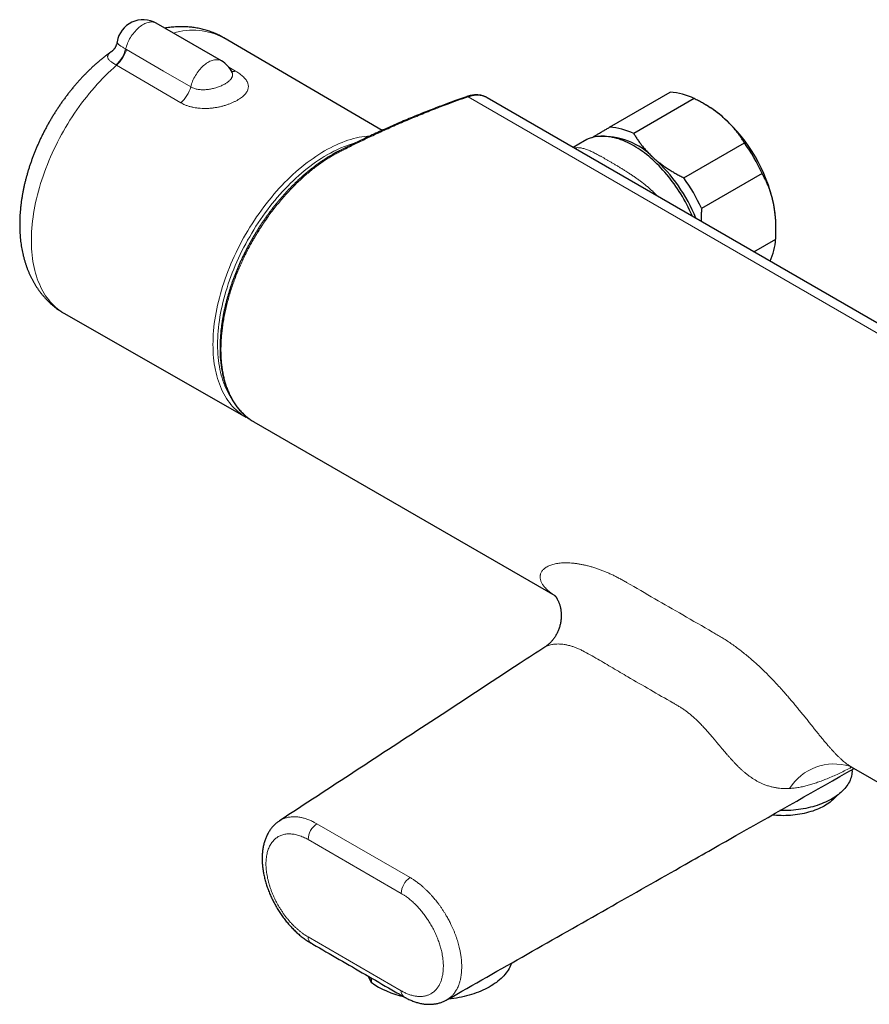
# Model space of a CAD drawing. Header units: millimetres. Extents: x 8 to 1132, y 12 to 2282.
# Tile 2 of 54: x 859 to 988, y 45 to 194. Entities that reach past the tile are written whole.
import ezdxf

# ---------------------------------------------------------------- set-up
doc = ezdxf.new("R2010")
doc.units = ezdxf.units.MM

msp = doc.modelspace()

# ---------------------------------------------------------------- linework, layer by layer
at = {"color": 7, "linetype": 'Continuous', "lineweight": 30}
for p, q in [((889.91, 188.19), (880.01, 193.9)), ((914.3, 177.63), (890.24, 191.69)), ((873.32, 189.68), (873.32, 189.68)), ((891.5, 186.47), (891.5, 186.47)), ((927.13, 182.75), (927.13, 182.75)), ((1067.01, 103.65), (930.26, 182.6)), ((948.87, 178.12), (958.06, 183.42)), ((961.72, 182.46), (952.53, 177.15)), ((963.53, 181.48), (963.16, 181.69)), ((945.04, 176.04), (943.33, 175.06)), ((960.14, 170.44), (969.33, 175.74)), ((972.02, 171.11), (962.83, 165.8)), ((974.13, 162.66), (974.13, 163.11)), ((970.75, 159.22), (974.09, 161.14)), ((866.08, 149.82), (893.62, 134.11)), ((894.81, 133.41), (940.55, 107.01)), ((985.58, 81.01), (1031.57, 54.46)), ((985.58, 81.01), (985.59, 81.01)), ((985.69, 80.44), (985.69, 80.6)), ((912.63, 49), (912.63, 48.33))]:
    msp.add_line(p, q, dxfattribs=at)
at = {"color": 8, "linetype": 'Continuous', "lineweight": 0}
for p, q in [((875.34, 190), (875.47, 189.93)), ((873.98, 187.53), (873.89, 187.58)), ((883.74, 181.82), (873.98, 187.53)), ((891.01, 187.23), (892.06, 186.63)), ((1064.12, 103.77), (927.36, 182.72)), ((940.8, 106.87), (940.79, 106.87)), ((904.4, 72.38), (918.55, 64.22)), ((917.21, 61.81), (903.07, 69.98)), ((903.07, 55.2), (917.21, 47.03))]:
    msp.add_line(p, q, dxfattribs=at)
at = {"color": 8, "linetype": 'Continuous', "lineweight": 0, "flags": 128}
for points in [[(875.34, 190), (875.41, 190.22), (875.48, 190.44), (875.56, 190.66), (875.65, 190.87), (875.74, 191.09), (875.85, 191.3), (875.96, 191.51), (876.08, 191.72), (876.21, 191.92), (876.34, 192.12), (876.48, 192.31), (876.63, 192.5), (876.78, 192.67), (876.93, 192.84), (877.09, 193), (877.25, 193.15), (877.42, 193.29), (877.58, 193.42), (877.75, 193.54), (877.92, 193.65), (878.09, 193.75), (878.26, 193.84), (878.43, 193.91), (878.59, 193.97), (878.76, 194.02), (878.92, 194.06), (879.08, 194.08), (879.23, 194.09), (879.38, 194.09), (879.53, 194.07), (879.67, 194.04), (879.8, 194), (879.93, 193.94), (880.01, 193.9)], [(875.47, 189.93), (881.12, 186.64), (885.23, 184.25)], [(885.23, 184.25), (885.29, 184.47), (885.36, 184.69), (885.44, 184.91), (885.53, 185.13), (885.63, 185.35), (885.73, 185.56), (885.85, 185.78), (885.97, 185.99), (886.1, 186.19), (886.23, 186.39), (886.37, 186.58), (886.52, 186.77), (886.67, 186.95), (886.82, 187.12), (886.98, 187.28), (887.15, 187.43), (887.31, 187.57), (887.48, 187.71), (887.65, 187.83), (887.82, 187.94), (887.99, 188.04), (888.16, 188.12), (888.33, 188.2), (888.5, 188.26), (888.66, 188.31), (888.83, 188.34), (888.99, 188.37), (889.14, 188.37), (889.29, 188.37), (889.44, 188.35), (889.58, 188.32), (889.71, 188.28), (889.84, 188.22), (889.91, 188.19)], [(873.98, 187.53), (873.54, 187.15), (873.11, 186.75), (872.69, 186.35), (872.26, 185.93), (871.85, 185.51), (871.43, 185.07), (871.02, 184.63), (870.62, 184.17), (870.22, 183.71), (869.82, 183.24), (869.43, 182.75), (869.05, 182.26), (868.67, 181.77), (868.3, 181.26), (867.94, 180.75), (867.58, 180.23), (867.24, 179.7), (866.89, 179.17), (866.56, 178.63), (866.23, 178.09), (865.92, 177.54), (865.61, 176.99), (865.31, 176.43), (865.01, 175.87), (864.73, 175.31), (864.46, 174.74), (864.19, 174.17), (863.94, 173.6), (863.69, 173.02), (863.46, 172.45), (863.23, 171.87), (863.02, 171.29), (862.81, 170.71), (862.62, 170.13), (862.44, 169.56), (862.26, 168.98), (862.1, 168.4), (861.95, 167.83), (861.81, 167.26), (861.68, 166.69), (861.57, 166.12), (861.46, 165.56), (861.37, 165), (861.28, 164.44), (861.21, 163.89), (861.15, 163.34), (861.11, 162.8), (861.07, 162.26), (861.05, 161.73), (861.03, 161.21), (861.03, 160.69), (861.04, 160.18), (861.07, 159.67), (861.1, 159.18), (861.15, 158.69), (861.2, 158.21), (861.27, 157.74), (861.35, 157.28), (861.45, 156.82), (861.55, 156.38), (861.66, 155.95), (861.79, 155.52), (861.93, 155.11), (862.08, 154.71), (862.24, 154.32), (862.41, 153.94), (862.59, 153.57), (862.78, 153.21), (862.99, 152.87), (863.2, 152.54), (863.42, 152.22), (863.66, 151.91), (863.9, 151.62), (864.15, 151.34), (864.42, 151.07), (864.69, 150.82), (864.97, 150.58), (865.26, 150.35), (865.56, 150.14), (865.87, 149.94), (866.08, 149.82)], [(893.4, 134.24), (893.27, 134.32), (892.97, 134.53), (892.68, 134.74), (892.4, 134.97), (892.12, 135.22), (891.85, 135.47), (891.6, 135.74), (891.35, 136.03), (891.11, 136.33), (890.89, 136.64), (890.67, 136.96), (890.46, 137.29), (890.27, 137.64), (890.08, 138), (889.9, 138.37), (889.74, 138.75), (889.59, 139.14), (889.44, 139.55), (889.31, 139.96), (889.19, 140.38), (889.08, 140.82), (888.98, 141.26), (888.9, 141.72), (888.82, 142.18), (888.76, 142.65), (888.71, 143.13), (888.67, 143.62), (888.64, 144.11), (888.62, 144.61), (888.61, 145.12), (888.62, 145.64), (888.64, 146.16), (888.67, 146.69), (888.71, 147.22), (888.76, 147.76), (888.82, 148.31), (888.9, 148.86), (888.98, 149.41), (889.08, 149.97), (889.19, 150.53), (889.31, 151.09), (889.44, 151.66), (889.59, 152.23), (889.74, 152.8), (889.9, 153.37), (890.08, 153.94), (890.27, 154.51), (890.46, 155.09), (890.67, 155.66), (890.89, 156.23), (891.11, 156.81), (891.35, 157.38), (891.6, 157.95), (891.85, 158.51), (892.12, 159.08), (892.4, 159.64), (892.68, 160.2), (892.97, 160.75), (893.27, 161.3), (893.58, 161.85), (893.9, 162.39), (894.23, 162.93), (894.56, 163.46), (894.9, 163.99), (895.25, 164.5), (895.61, 165.02), (895.97, 165.52), (896.34, 166.02), (896.72, 166.51), (897.1, 166.99), (897.49, 167.47), (897.88, 167.93), (898.28, 168.39), (898.68, 168.84), (899.09, 169.28), (899.5, 169.71), (899.92, 170.12), (900.34, 170.53), (900.76, 170.93), (901.19, 171.32), (901.62, 171.69), (902.06, 172.05), (902.49, 172.41), (902.93, 172.75), (903.37, 173.07), (903.81, 173.39), (904.25, 173.69), (904.7, 173.98), (905.14, 174.26), (905.58, 174.52), (906.03, 174.77), (906.47, 175.01), (906.92, 175.23), (907.36, 175.44), (907.8, 175.63), (908.24, 175.81), (908.68, 175.98), (909.11, 176.13), (909.55, 176.26), (909.98, 176.39), (910.41, 176.49), (910.83, 176.59), (911.25, 176.67), (911.67, 176.73), (912.08, 176.78), (912.49, 176.81), (912.52, 176.81)], [(905.94, 173.91), (905.5, 173.65), (905.07, 173.38), (904.63, 173.1), (904.2, 172.8), (903.77, 172.49), (903.34, 172.17), (902.91, 171.84), (902.48, 171.49), (902.06, 171.14), (901.64, 170.77), (901.22, 170.39), (900.8, 170), (900.39, 169.6), (899.98, 169.19), (899.58, 168.78), (899.18, 168.35), (898.78, 167.91), (898.39, 167.46), (898.01, 167), (897.63, 166.54), (897.25, 166.07), (896.89, 165.59), (896.52, 165.1), (896.17, 164.6), (895.82, 164.1), (895.48, 163.59), (895.14, 163.08), (894.82, 162.56), (894.5, 162.03), (894.19, 161.5), (893.88, 160.97), (893.59, 160.43), (893.3, 159.89), (893.02, 159.34), (892.75, 158.79), (892.49, 158.24), (892.24, 157.68), (892, 157.12), (891.77, 156.56), (891.54, 156), (891.33, 155.44), (891.13, 154.88), (890.94, 154.32), (890.76, 153.76), (890.58, 153.2), (890.42, 152.64), (890.27, 152.08), (890.13, 151.52), (890, 150.97), (889.88, 150.42), (889.78, 149.87), (889.68, 149.32), (889.6, 148.78), (889.52, 148.24), (889.46, 147.71), (889.41, 147.18), (889.37, 146.66), (889.34, 146.14), (889.32, 145.63), (889.32, 145.12), (889.32, 144.62), (889.34, 144.13), (889.37, 143.65), (889.41, 143.17), (889.46, 142.7), (889.52, 142.24), (889.6, 141.79), (889.68, 141.34), (889.78, 140.91), (889.88, 140.48), (890, 140.07), (890.13, 139.66), (890.27, 139.27), (890.42, 138.88), (890.58, 138.51), (890.76, 138.15), (890.94, 137.8), (891.13, 137.46), (891.27, 137.23)]]:
    msp.add_lwpolyline(points, dxfattribs=at)
at = {"color": 7, "linetype": 'Continuous', "lineweight": 30, "flags": 128}
for points in [[(961.42, 164.61), (961.38, 164.71), (961.19, 165.13), (961, 165.55), (960.8, 165.96), (960.59, 166.37), (960.37, 166.78), (960.15, 167.18), (959.92, 167.58), (959.68, 167.98), (959.44, 168.37), (959.18, 168.75), (958.93, 169.14), (958.66, 169.51), (958.39, 169.88), (958.12, 170.24), (957.84, 170.6), (957.55, 170.95), (957.26, 171.29), (956.97, 171.62), (956.67, 171.94), (956.37, 172.26), (956.06, 172.57), (955.75, 172.87), (955.44, 173.16), (955.12, 173.44), (954.8, 173.71), (954.48, 173.97), (954.16, 174.22), (953.84, 174.45), (953.51, 174.68), (953.19, 174.9), (952.86, 175.11), (952.53, 175.3), (952.21, 175.48), (951.88, 175.65), (951.56, 175.81), (951.23, 175.96), (950.91, 176.09), (950.59, 176.22), (950.27, 176.33), (949.95, 176.42), (949.63, 176.51), (949.32, 176.58), (949.01, 176.64), (948.7, 176.68), (948.4, 176.72), (948.1, 176.74), (947.81, 176.74), (947.52, 176.74), (947.23, 176.72), (946.95, 176.69), (946.68, 176.64), (946.41, 176.59), (946.14, 176.52), (945.89, 176.43), (945.63, 176.34), (945.39, 176.23), (945.15, 176.11), (945.04, 176.04)], [(893.86, 133.98), (893.58, 134.13), (893.4, 134.24)], [(985.36, 81.1), (985.57, 81.02), (985.58, 81.02)], [(985.69, 80.44), (985.69, 80.3), (985.67, 80.08), (985.64, 79.86), (985.6, 79.64), (985.54, 79.42), (985.47, 79.2), (985.38, 78.98), (985.28, 78.77), (985.17, 78.55), (985.04, 78.34), (984.9, 78.14), (984.75, 77.93), (984.58, 77.73), (984.4, 77.53), (984.21, 77.34), (984.01, 77.15), (983.79, 76.97), (983.57, 76.79), (983.33, 76.61), (983.08, 76.44), (982.82, 76.28), (982.55, 76.12), (982.27, 75.96), (981.98, 75.82), (981.68, 75.68), (981.37, 75.54), (981.06, 75.41), (980.73, 75.29), (980.4, 75.18), (980.06, 75.07), (979.72, 74.97), (979.37, 74.88), (979.01, 74.8), (978.65, 74.72), (978.28, 74.65), (977.91, 74.59), (977.54, 74.53), (977.16, 74.49), (976.78, 74.45), (976.4, 74.42), (976.01, 74.4), (975.63, 74.39), (975.24, 74.38), (974.86, 74.38), (974.74, 74.39)], [(983.37, 76.64), (983.31, 76.56), (983.15, 76.38), (982.97, 76.2), (982.79, 76.02), (982.59, 75.85), (982.38, 75.68), (982.16, 75.52), (981.92, 75.36), (981.68, 75.21), (981.43, 75.06), (981.17, 74.92), (980.89, 74.79), (980.61, 74.66), (980.32, 74.54), (980.02, 74.43), (979.72, 74.32), (979.41, 74.22), (979.09, 74.12), (978.76, 74.04), (978.43, 73.96), (978.09, 73.89), (977.75, 73.83), (977.41, 73.77), (977.06, 73.73), (976.71, 73.69), (976.35, 73.66), (976, 73.63), (975.64, 73.62), (975.28, 73.61), (974.92, 73.62), (974.57, 73.63), (974.21, 73.64), (973.86, 73.67), (973.54, 73.7)], [(933.98, 51.25), (933.93, 51.09), (933.83, 50.86), (933.72, 50.63), (933.6, 50.4), (933.46, 50.18), (933.31, 49.96), (933.15, 49.74), (932.97, 49.52), (932.79, 49.31), (932.58, 49.1), (932.37, 48.89), (932.15, 48.69), (931.91, 48.5), (931.66, 48.31), (931.4, 48.12), (931.13, 47.94), (930.85, 47.77), (930.55, 47.6), (930.25, 47.43), (929.94, 47.28), (929.62, 47.13), (929.29, 46.98), (928.95, 46.84), (928.61, 46.71), (928.26, 46.59), (927.89, 46.47), (927.53, 46.36), (927.15, 46.26), (926.77, 46.16), (926.39, 46.07), (926, 45.99), (925.61, 45.92), (925.21, 45.86), (924.81, 45.8), (924.4, 45.75), (924.28, 45.74)]]:
    msp.add_lwpolyline(points, dxfattribs=at)
at = {"color": 7, "linetype": 'Continuous', "lineweight": 30}
for centre, radius, start, end in [((878.01, 190.44), 4, 60.0027, 170.7505), ((887.91, 184.72), 4, 25.8564, 60.0027), ((957.44, 173.61), 9.83, 64.1618, 86.329), ((955.01, 166.93), 16.86, 48.2763, 59.6688), ((949.72, 161.26), 24.61, 12.3762, 47.8644), ((948.24, 168.31), 9.83, 64.1618, 86.329), ((947.83, 165.97), 10.76, 43.5674, 94.0301), ((946.96, 159.67), 27.55, 24.5427, 35.6979), ((939.01, 155.06), 24.74, 21.9253, 47.7982), ((937.76, 154.36), 27.55, 24.5427, 35.6979), ((957.24, 163.01), 16.89, 0.3267, 12.0442), ((963.97, 161.83), 10.14, 336.4282, 356.1366), ((920.48, 59.46), 13.62, 234.8335, 257.5726)]:
    msp.add_arc(centre, radius, start, end, dxfattribs=at)
at = {"color": 8, "linetype": 'Continuous', "lineweight": 0}
for centre, radius, start, end in [((885.56, 182.88), 9.97, 61.9741, 107.2694), ((870.61, 191.19), 4.88, 312.2927, 345.9614), ((870.69, 191.23), 4.95, 311.5638, 344.7272), ((891.63, 188), 1.44, 262.9503, 287.1864), ((880.45, 185.53), 4.95, 311.6111, 345.0745), ((927.21, 182.48), 0.28, 57.3173, 106.3864), ((915.04, 158.46), 17.93, 105.3034, 120.517), ((982.99, 73.38), 8.08, 72.9814, 147.2997), ((906.15, 69.84), 3.09, 124.4348, 177.3654), ((920.29, 61.67), 3.09, 124.4348, 177.3654), ((904.07, 55.1), 1, 174.2495, 233.9191), ((918.19, 46.93), 0.988, 173.8141, 235.5246)]:
    msp.add_arc(centre, radius, start, end, dxfattribs=at)
at = {"color": 7, "linetype": 'Continuous', "lineweight": 30}
for points, knots in [([(890.24, 191.69), (890.24, 191.69), (890.12, 191.76), (889.89, 191.89), (889.54, 192.07), (889.19, 192.24), (888.83, 192.4), (888.46, 192.54), (888.09, 192.68), (887.72, 192.8), (887.34, 192.91), (886.96, 193.01), (886.57, 193.1), (886.18, 193.17), (885.78, 193.24), (885.38, 193.29), (884.98, 193.33), (884.57, 193.36), (884.16, 193.37), (883.74, 193.37), (883.32, 193.37), (882.9, 193.34), (882.48, 193.31), (882.05, 193.26), (881.66, 193.21), (881.42, 193.17), (881.31, 193.15)], [0, 0, 0, 0, 0.002126, 0.044665, 0.087188, 0.129712, 0.17226, 0.214855, 0.257519, 0.300274, 0.343143, 0.386148, 0.42931, 0.47265, 0.516191, 0.559951, 0.60395, 0.648206, 0.692737, 0.737558, 0.782684, 0.828125, 0.873893, 0.919994, 0.966432, 1, 1, 1, 1]), ([(874.06, 191.08), (874.05, 191.03), (874.03, 190.92), (873.99, 190.76), (873.94, 190.6), (873.87, 190.45), (873.81, 190.32), (873.74, 190.19), (873.67, 190.08), (873.6, 189.99), (873.54, 189.91), (873.48, 189.84), (873.43, 189.78), (873.38, 189.74), (873.35, 189.71), (873.33, 189.69), (873.31, 189.68), (873.3, 189.67), (873.3, 189.67), (873.3, 189.67)], [0, 0, 0, 0, 0.068265, 0.145914, 0.222094, 0.296467, 0.368644, 0.438221, 0.504873, 0.568436, 0.628965, 0.686722, 0.742129, 0.795701, 0.848, 0.882825, 0.915659, 0.964389, 1, 1, 1, 1]), ([(873.32, 189.68), (873.19, 189.59), (872.91, 189.39), (872.5, 189.09), (872.09, 188.77), (871.68, 188.44), (871.28, 188.1), (870.88, 187.76), (870.48, 187.4), (870.09, 187.04), (869.7, 186.67), (869.32, 186.29), (868.95, 185.9), (868.57, 185.51), (868.21, 185.11), (867.85, 184.7), (867.49, 184.29), (867.15, 183.86), (866.8, 183.44), (866.47, 183), (866.14, 182.56), (865.81, 182.12), (865.49, 181.67), (865.18, 181.21), (864.88, 180.75), (864.58, 180.28), (864.28, 179.81), (864, 179.34), (863.72, 178.86), (863.45, 178.37), (863.19, 177.89), (862.93, 177.4), (862.68, 176.9), (862.44, 176.41), (862.21, 175.91), (861.98, 175.4), (861.76, 174.9), (861.55, 174.39), (861.35, 173.88), (861.16, 173.37), (860.98, 172.85), (860.8, 172.34), (860.63, 171.82), (860.48, 171.3), (860.33, 170.78), (860.19, 170.26), (860.05, 169.74), (859.93, 169.22), (859.82, 168.7), (859.72, 168.18), (859.63, 167.66), (859.54, 167.14), (859.47, 166.63), (859.41, 166.11), (859.36, 165.59), (859.31, 165.08), (859.28, 164.57), (859.26, 164.06), (859.25, 163.55), (859.26, 163.05), (859.27, 162.54), (859.29, 162.05), (859.33, 161.55), (859.37, 161.07), (859.43, 160.58), (859.5, 160.11), (859.58, 159.63), (859.67, 159.17), (859.77, 158.71), (859.89, 158.26), (860.01, 157.81), (860.15, 157.38), (860.29, 156.95), (860.45, 156.53), (860.62, 156.12), (860.79, 155.71), (860.98, 155.32), (861.18, 154.94), (861.39, 154.56), (861.6, 154.2), (861.83, 153.84), (862.06, 153.5), (862.3, 153.16), (862.56, 152.84), (862.82, 152.52), (863.08, 152.22), (863.36, 151.92), (863.65, 151.64), (863.94, 151.37), (864.24, 151.11), (864.54, 150.85), (864.85, 150.61), (865.17, 150.38), (865.5, 150.17), (865.8, 149.98), (866, 149.87), (866.08, 149.82)], [0, 0, 0, 0, 0.010577, 0.021629, 0.032673, 0.043707, 0.05473, 0.065741, 0.076739, 0.087724, 0.098695, 0.109653, 0.120597, 0.131527, 0.142445, 0.153351, 0.164245, 0.175128, 0.186, 0.196864, 0.207719, 0.218566, 0.229406, 0.240241, 0.251071, 0.261897, 0.272721, 0.283543, 0.294364, 0.305185, 0.316008, 0.326833, 0.337661, 0.348493, 0.359331, 0.370175, 0.381026, 0.391885, 0.402753, 0.413632, 0.424522, 0.435424, 0.446339, 0.457267, 0.46821, 0.479167, 0.49014, 0.501129, 0.512134, 0.523156, 0.534193, 0.545246, 0.556314, 0.567396, 0.578491, 0.589597, 0.600712, 0.611835, 0.622961, 0.634086, 0.645206, 0.656317, 0.667413, 0.678489, 0.689539, 0.700558, 0.711538, 0.722475, 0.733362, 0.744193, 0.754964, 0.76567, 0.776306, 0.786869, 0.797358, 0.807769, 0.818103, 0.828359, 0.838539, 0.848642, 0.858671, 0.86863, 0.878519, 0.888344, 0.898108, 0.907814, 0.917467, 0.927071, 0.936632, 0.946152, 0.955639, 0.965095, 0.974527, 0.983938, 0.993335, 1, 1, 1, 1]), ([(891.59, 186.32), (891.59, 186.32), (891.59, 186.32), (891.59, 186.33), (891.57, 186.35), (891.55, 186.38), (891.53, 186.42), (891.51, 186.45), (891.5, 186.47)], [0, 0, 0, 0, 0.039453, 0.229501, 0.419564, 0.610657, 0.803722, 1, 1, 1, 1]), ([(927.13, 182.75), (926.92, 182.68), (926.32, 182.47), (925.35, 182.12), (924.26, 181.72), (923.23, 181.34), (922.23, 180.96), (921.19, 180.55), (920.1, 180.12), (918.98, 179.66), (917.86, 179.19), (916.74, 178.71), (915.62, 178.22), (914.49, 177.72), (913.36, 177.2), (912.24, 176.68), (911.11, 176.14), (909.97, 175.59), (909.01, 175.11), (908.24, 174.73), (907.73, 174.48), (907.31, 174.26), (906.93, 174.06), (906.56, 173.84), (906.17, 173.62), (905.78, 173.37), (905.39, 173.12), (905, 172.86), (904.6, 172.58), (904.21, 172.3), (903.82, 172), (903.43, 171.7), (903.05, 171.39), (902.66, 171.07), (902.28, 170.74), (901.9, 170.4), (901.53, 170.06), (901.16, 169.7), (900.79, 169.34), (900.42, 168.97), (900.06, 168.6), (899.7, 168.21), (899.35, 167.81), (898.99, 167.41), (898.64, 167.01), (898.3, 166.59), (897.96, 166.17), (897.63, 165.75), (897.3, 165.31), (896.98, 164.87), (896.66, 164.43), (896.34, 163.98), (896.03, 163.52), (895.73, 163.06), (895.43, 162.59), (895.14, 162.13), (894.86, 161.66), (894.58, 161.18), (894.31, 160.7), (894.04, 160.21), (893.78, 159.73), (893.53, 159.24), (893.29, 158.75), (893.05, 158.25), (892.82, 157.76), (892.6, 157.26), (892.38, 156.76), (892.17, 156.25), (891.97, 155.75), (891.78, 155.24), (891.59, 154.73), (891.42, 154.23), (891.25, 153.72), (891.09, 153.22), (890.94, 152.71), (890.79, 152.21), (890.66, 151.71), (890.53, 151.22), (890.42, 150.72), (890.31, 150.23), (890.21, 149.73), (890.12, 149.24), (890.03, 148.74), (889.96, 148.25), (889.89, 147.77), (889.83, 147.28), (889.79, 146.8), (889.75, 146.32), (889.72, 145.85), (889.7, 145.38), (889.69, 144.92), (889.69, 144.46), (889.69, 144.02), (889.71, 143.57), (889.73, 143.14), (889.77, 142.7), (889.81, 142.28), (889.87, 141.85), (889.93, 141.44), (890, 141.03), (890.08, 140.62), (890.17, 140.23), (890.27, 139.84), (890.38, 139.45), (890.49, 139.08), (890.62, 138.72), (890.75, 138.36), (890.9, 138.01), (891.05, 137.67), (891.21, 137.34), (891.38, 137.02), (891.55, 136.71), (891.74, 136.41), (891.93, 136.12), (892.13, 135.83), (892.34, 135.56), (892.56, 135.3), (892.78, 135.05), (893.01, 134.8), (893.25, 134.57), (893.49, 134.35), (893.75, 134.14), (894.01, 133.94), (894.28, 133.75), (894.47, 133.62), (894.57, 133.56), (894.58, 133.55)], [0, 0, 0, 0, 0.010741, 0.030609, 0.048964, 0.066166, 0.08245, 0.099701, 0.118442, 0.137216, 0.155993, 0.174775, 0.193563, 0.212359, 0.231166, 0.249984, 0.268817, 0.287665, 0.306504, 0.317184, 0.325803, 0.332118, 0.338069, 0.344324, 0.350733, 0.357192, 0.363691, 0.370215, 0.376752, 0.383287, 0.389803, 0.396349, 0.402878, 0.409388, 0.415883, 0.422368, 0.428849, 0.43533, 0.441819, 0.448261, 0.454741, 0.461249, 0.467771, 0.474293, 0.480798, 0.487272, 0.493707, 0.500232, 0.506743, 0.513246, 0.519746, 0.526249, 0.532757, 0.539276, 0.545773, 0.552213, 0.558685, 0.565178, 0.571681, 0.578181, 0.584664, 0.591119, 0.597566, 0.604057, 0.610546, 0.617036, 0.623533, 0.63004, 0.636564, 0.643107, 0.649621, 0.656115, 0.662615, 0.669116, 0.675608, 0.682087, 0.688546, 0.694985, 0.701423, 0.707883, 0.714369, 0.720878, 0.727405, 0.733946, 0.740497, 0.747053, 0.75361, 0.760163, 0.766706, 0.773235, 0.779747, 0.786237, 0.792701, 0.799124, 0.805589, 0.812071, 0.818568, 0.825078, 0.831598, 0.838126, 0.84466, 0.85117, 0.857704, 0.864219, 0.870719, 0.877209, 0.883693, 0.890176, 0.896664, 0.903168, 0.909583, 0.916022, 0.922474, 0.92893, 0.935379, 0.94181, 0.948212, 0.954577, 0.961002, 0.967409, 0.973802, 0.980188, 0.986574, 0.992963, 0.999362, 1, 1, 1, 1]), ([(930.22, 182.61), (930.22, 182.62), (930.16, 182.65), (930.04, 182.71), (929.86, 182.79), (929.67, 182.86), (929.48, 182.92), (929.28, 182.96), (929.08, 182.99), (928.87, 183.01), (928.67, 183.02), (928.45, 183.02), (928.24, 183), (928.02, 182.97), (927.81, 182.94), (927.61, 182.89), (927.41, 182.84), (927.25, 182.79), (927.16, 182.76), (927.13, 182.75)], [0, 0, 0, 0, 0.004808, 0.070677, 0.13656, 0.202466, 0.2684, 0.334365, 0.400357, 0.466363, 0.532356, 0.598081, 0.665922, 0.733707, 0.801902, 0.855934, 0.909449, 0.980815, 1, 1, 1, 1]), ([(930.26, 182.6), (930.15, 182.66), (929.98, 182.74), (929.74, 182.83), (929.55, 182.89), (929.35, 182.93), (929.08, 182.97), (928.73, 182.98), (928.37, 182.96), (928.07, 182.91), (927.84, 182.86), (927.6, 182.8), (927.44, 182.75), (927.36, 182.72)], [0, 0, 0, 0, 0.134599, 0.207132, 0.279665, 0.352733, 0.4258, 0.566799, 0.708774, 0.781312, 0.85385, 0.926925, 1, 1, 1, 1]), ([(966.23, 179.51), (966.07, 179.65), (965.75, 179.93), (965.24, 180.33), (964.71, 180.71), (964.15, 181.09), (963.57, 181.45), (962.97, 181.8), (962.35, 182.14), (961.93, 182.35), (961.72, 182.46)], [0, 0, 0, 0, 0.122618, 0.245238, 0.368878, 0.492521, 0.618996, 0.745475, 0.872735, 1, 1, 1, 1]), ([(969.33, 175.74), (969.24, 175.9), (969.05, 176.22), (968.74, 176.69), (968.4, 177.16), (968.05, 177.62), (967.66, 178.08), (967.25, 178.53), (966.82, 178.97), (966.47, 179.3), (966.27, 179.47), (966.23, 179.51)], [0, 0, 0, 0, 0.119246, 0.2384889, 0.3583379, 0.4781835, 0.6002988, 0.7224112, 0.8454934, 0.9685743, 1, 1, 1, 1]), ([(946.1, 176.5), (946.14, 176.52), (946.3, 176.62), (946.61, 176.79), (947.02, 177.04), (947.46, 177.29), (947.91, 177.56), (948.39, 177.83), (948.71, 178.02), (948.87, 178.12)], [0, 0, 0, 0, 0.045651, 0.202197, 0.358747, 0.518601, 0.678459, 0.839227, 1, 1, 1, 1]), ([(952.53, 177.15), (952.63, 176.99), (952.82, 176.66), (953.14, 176.18), (953.49, 175.7), (953.86, 175.22), (954.26, 174.75), (954.69, 174.28), (955.14, 173.83), (955.46, 173.53), (955.63, 173.39)], [0, 0, 0, 0, 0.122973, 0.245942, 0.369581, 0.493217, 0.619375, 0.745529, 0.872765, 1, 1, 1, 1]), ([(955.63, 173.39), (955.67, 173.35), (955.86, 173.18), (956.22, 172.88), (956.72, 172.49), (957.24, 172.12), (957.79, 171.76), (958.35, 171.41), (958.93, 171.07), (959.53, 170.75), (959.94, 170.54), (960.14, 170.44)], [0, 0, 0, 0, 0.031426, 0.150353, 0.269282, 0.389133, 0.508986, 0.631385, 0.753788, 0.876892, 1, 1, 1, 1]), ([(973.76, 166.54), (973.75, 166.59), (973.69, 166.85), (973.59, 167.3), (973.42, 167.89), (973.24, 168.45), (973.03, 169.01), (972.81, 169.56), (972.56, 170.09), (972.3, 170.61), (972.11, 170.94), (972.02, 171.11)], [0, 0, 0, 0, 0.034085, 0.152699, 0.271315, 0.390844, 0.510376, 0.632431, 0.75449, 0.877243, 1, 1, 1, 1]), ([(974.09, 161.14), (974.1, 161.37), (974.12, 161.83), (974.13, 162.51), (974.13, 163.19), (974.1, 163.87), (974.06, 164.55), (973.98, 165.22), (973.89, 165.88), (973.8, 166.32), (973.76, 166.54)], [0, 0, 0, 0, 0.122973, 0.245942, 0.369581, 0.493217, 0.619375, 0.745529, 0.872765, 1, 1, 1, 1]), ([(962.83, 165.8), (962.82, 165.58), (962.79, 165.12), (962.78, 164.46), (962.79, 164.03), (962.79, 163.82)], [0, 0, 0, 0, 0.342762, 0.685513, 1, 1, 1, 1]), ([(893.87, 133.98), (893.93, 133.94), (894.03, 133.89), (894.13, 133.85), (894.16, 133.83)], [0, 0, 0, 0, 0.6770106, 1, 1, 1, 1]), ([(894.59, 133.55), (894.64, 133.51), (894.72, 133.46), (894.8, 133.42), (894.81, 133.41)], [0, 0, 0, 0, 0.750533, 1, 1, 1, 1]), ([(940.48, 107.07), (940.48, 107.07), (940.48, 107.07), (940.49, 107.07), (940.5, 107.06), (940.52, 107.04), (940.55, 107.01), (940.58, 106.97), (940.62, 106.92), (940.67, 106.86), (940.72, 106.79), (940.78, 106.71), (940.83, 106.62), (940.89, 106.52), (940.95, 106.4), (941.02, 106.27), (941.09, 106.13), (941.15, 105.97), (941.22, 105.8), (941.28, 105.61), (941.34, 105.41), (941.39, 105.2), (941.43, 104.99), (941.46, 104.81), (941.48, 104.65), (941.5, 104.46), (941.51, 104.23), (941.52, 103.96), (941.51, 103.69), (941.49, 103.42), (941.46, 103.15), (941.41, 102.88), (941.35, 102.61), (941.28, 102.34), (941.2, 102.07), (941.1, 101.81), (941, 101.56), (940.89, 101.33), (940.77, 101.1), (940.64, 100.87), (940.5, 100.66), (940.36, 100.46), (940.21, 100.26), (940.05, 100.08), (939.9, 99.91), (939.73, 99.75), (939.57, 99.6), (939.42, 99.48), (939.28, 99.37), (939.16, 99.28), (939.08, 99.23), (939.04, 99.2)], [0, 0, 0, 0, 0.004523, 0.026022, 0.046518, 0.066163, 0.085074, 0.105314, 0.124843, 0.143742, 0.162119, 0.180068, 0.197584, 0.215917, 0.235621, 0.255518, 0.275647, 0.296047, 0.316748, 0.337779, 0.359158, 0.380893, 0.402986, 0.419428, 0.433262, 0.44728, 0.470757, 0.494237, 0.517661, 0.541029, 0.564339, 0.587591, 0.610786, 0.633926, 0.657011, 0.680043, 0.702941, 0.724563, 0.74695, 0.769322, 0.791686, 0.814043, 0.836395, 0.858745, 0.881095, 0.903446, 0.925798, 0.948153, 0.966066, 0.984124, 1, 1, 1, 1]), ([(939.04, 99.2), (937.78, 98.38), (932.01, 94.61), (918.57, 85.81), (906.39, 77.85), (898.72, 72.83)], [0, 0, 0, 0, 0.093545, 0.429295, 1, 1, 1, 1]), ([(924.12, 45.65), (932.26, 50.27), (944.33, 57.13), (959.15, 65.53), (971.63, 72.62), (980.18, 77.48), (985.99, 80.77)], [0, 0, 0, 0, 0.394805, 0.585044, 0.718373, 1, 1, 1, 1]), ([(898.72, 72.83), (898.68, 72.8), (898.58, 72.73), (898.4, 72.61), (898.21, 72.45), (898.02, 72.28), (897.84, 72.1), (897.66, 71.91), (897.5, 71.71), (897.34, 71.5), (897.19, 71.28), (897.05, 71.05), (896.91, 70.82), (896.79, 70.57), (896.68, 70.32), (896.58, 70.06), (896.48, 69.79), (896.39, 69.51), (896.32, 69.22), (896.25, 68.92), (896.2, 68.62), (896.15, 68.31), (896.12, 67.99), (896.1, 67.67), (896.08, 67.35), (896.08, 67.03), (896.09, 66.69), (896.11, 66.36), (896.13, 66.02), (896.17, 65.67), (896.22, 65.33), (896.28, 64.98), (896.34, 64.64), (896.42, 64.29), (896.5, 63.95), (896.6, 63.6), (896.7, 63.25), (896.81, 62.91), (896.93, 62.56), (897.06, 62.21), (897.2, 61.87), (897.34, 61.53), (897.5, 61.19), (897.66, 60.85), (897.82, 60.52), (898, 60.19), (898.18, 59.86), (898.37, 59.54), (898.57, 59.22), (898.77, 58.91), (898.98, 58.6), (899.19, 58.3), (899.41, 58), (899.64, 57.71), (899.87, 57.42), (900.11, 57.14), (900.35, 56.86), (900.6, 56.6), (900.85, 56.33), (901.11, 56.08), (901.37, 55.84), (901.63, 55.61), (901.9, 55.38), (902.17, 55.17), (902.45, 54.96), (902.73, 54.76), (902.97, 54.6), (903.14, 54.48), (903.27, 54.41), (903.37, 54.35), (903.44, 54.31), (903.47, 54.29), (903.47, 54.28)], [0, 0, 0, 0, 0.007091, 0.020581, 0.034108, 0.047747, 0.061403, 0.075108, 0.088987, 0.103008, 0.117137, 0.131334, 0.145559, 0.159759, 0.174191, 0.188831, 0.203666, 0.218675, 0.233833, 0.249114, 0.264486, 0.279921, 0.295387, 0.310853, 0.326289, 0.341682, 0.357016, 0.372734, 0.388467, 0.404145, 0.419715, 0.435118, 0.450525, 0.465976, 0.481395, 0.496804, 0.512225, 0.527669, 0.543079, 0.558419, 0.573751, 0.589084, 0.604426, 0.6198, 0.63509, 0.650364, 0.665703, 0.681068, 0.696412, 0.71169, 0.726863, 0.742076, 0.757357, 0.772697, 0.78809, 0.803528, 0.819001, 0.834502, 0.850021, 0.86555, 0.881076, 0.896583, 0.911687, 0.927255, 0.942904, 0.958616, 0.974369, 0.982519, 0.988036, 0.994083, 0.999751, 1, 1, 1, 1]), ([(903.48, 54.29), (903.49, 54.28), (903.54, 54.25), (903.61, 54.21), (903.69, 54.16), (906.43, 52.58), (910.45, 50.26), (914.79, 47.75), (916.59, 46.72), (917.1, 46.42), (917.33, 46.29), (917.46, 46.21), (917.56, 46.16), (917.61, 46.13), (917.63, 46.12)], [0, 0, 0, 0, 0.003288, 0.009242, 0.015094, 0.020802, 0.587402, 0.870703, 0.941528, 0.968087, 0.979707, 0.988992, 0.995851, 1, 1, 1, 1]), ([(912.15, 49.28), (912.21, 49.14), (912.38, 48.81), (912.54, 48.51), (912.63, 48.33)], [0, 0, 0, 0, 0.398637, 1, 1, 1, 1]), ([(917.63, 46.11), (917.64, 46.11), (917.69, 46.08), (917.79, 46.03), (917.93, 45.95), (918.13, 45.84), (918.38, 45.72), (918.67, 45.59), (918.97, 45.47), (919.26, 45.36), (919.55, 45.27), (919.85, 45.19), (920.14, 45.12), (920.43, 45.07), (920.72, 45.02), (921, 44.99), (921.29, 44.98), (921.56, 44.98), (921.83, 44.99), (922.1, 45.01), (922.37, 45.04), (922.63, 45.09), (922.88, 45.15), (923.13, 45.22), (923.38, 45.3), (923.61, 45.4), (923.85, 45.51), (924.01, 45.59), (924.1, 45.64), (924.12, 45.65)], [0, 0, 0, 0, 0.004133, 0.023127, 0.046602, 0.071572, 0.116315, 0.160852, 0.205168, 0.249293, 0.293259, 0.337317, 0.381097, 0.424197, 0.467272, 0.510099, 0.552482, 0.594186, 0.633856, 0.674875, 0.715498, 0.755752, 0.795682, 0.835337, 0.874771, 0.913974, 0.95282, 0.991418, 1, 1, 1, 1])]:
    msp.add_open_spline(points, degree=3, knots=knots, dxfattribs=at)
at = {"color": 8, "linetype": 'Continuous', "lineweight": 0}
for points, knots in [([(874.06, 191.08), (874.06, 191.06), (874.05, 191.02), (874.07, 190.95), (874.12, 190.87), (874.19, 190.78), (874.28, 190.69), (874.41, 190.59), (874.55, 190.48), (874.72, 190.37), (874.9, 190.25), (875.11, 190.13), (875.27, 190.04), (875.34, 190)], [0, 0, 0, 0, 0.058896, 0.154718, 0.251227, 0.343188, 0.436413, 0.530284, 0.625489, 0.717442, 0.810717, 0.904665, 1, 1, 1, 1]), ([(873.89, 187.58), (873.81, 187.63), (873.63, 187.72), (873.39, 187.87), (873.18, 188.02), (873.01, 188.16), (872.86, 188.31), (872.74, 188.45), (872.66, 188.58), (872.62, 188.72), (872.61, 188.85), (872.64, 188.99), (872.71, 189.13), (872.8, 189.25), (872.91, 189.36), (873.03, 189.47), (873.17, 189.57), (873.28, 189.65), (873.32, 189.68)], [0, 0, 0, 0, 0.060869, 0.122623, 0.184978, 0.248249, 0.311526, 0.375528, 0.440098, 0.505957, 0.575185, 0.64498, 0.716419, 0.788368, 0.837356, 0.886481, 0.956141, 1, 1, 1, 1]), ([(892.06, 186.63), (892.17, 186.56), (892.4, 186.42), (892.71, 186.2), (893, 185.98), (893.25, 185.75), (893.47, 185.52), (893.65, 185.3), (893.79, 185.06), (893.9, 184.83), (893.97, 184.6), (894, 184.37), (893.99, 184.13), (893.94, 183.9), (893.86, 183.66), (893.73, 183.43), (893.56, 183.2), (893.34, 182.96), (893.09, 182.74), (892.8, 182.52), (892.47, 182.3), (892.1, 182.09), (891.7, 181.9), (891.27, 181.72), (890.82, 181.55), (890.34, 181.39), (889.84, 181.26), (889.33, 181.15), (888.8, 181.06), (888.27, 181), (887.74, 180.96), (887.21, 180.95), (886.69, 180.98), (886.17, 181.03), (885.69, 181.11), (885.22, 181.21), (884.77, 181.35), (884.37, 181.5), (884.03, 181.66), (883.83, 181.77), (883.74, 181.82)], [0, 0, 0, 0, 0.025936, 0.051872, 0.07843, 0.104988, 0.130329, 0.155668, 0.181616, 0.207563, 0.232601, 0.257638, 0.283324, 0.309009, 0.334465, 0.35992, 0.386154, 0.412386, 0.43828, 0.464173, 0.490968, 0.517763, 0.544205, 0.570646, 0.598038, 0.62543, 0.652596, 0.679764, 0.70785, 0.735938, 0.763553, 0.791168, 0.819625, 0.848082, 0.875217, 0.902352, 0.930216, 0.958081, 0.979001, 1, 1, 1, 1]), ([(885.23, 184.25), (885.29, 184.22), (885.4, 184.16), (885.59, 184.07), (885.82, 183.99), (886.08, 183.91), (886.36, 183.86), (886.65, 183.82), (886.96, 183.8), (887.27, 183.8), (887.59, 183.82), (887.91, 183.85), (888.23, 183.9), (888.55, 183.97), (888.87, 184.05), (889.18, 184.14), (889.47, 184.24), (889.76, 184.36), (890.03, 184.48), (890.28, 184.6), (890.52, 184.74), (890.73, 184.87), (890.93, 185.01), (891.1, 185.16), (891.24, 185.3), (891.36, 185.44), (891.46, 185.59), (891.53, 185.73), (891.58, 185.87), (891.6, 186.01), (891.6, 186.15), (891.58, 186.29), (891.54, 186.39), (891.51, 186.45), (891.5, 186.47)], [0, 0, 0, 0, 0.023663, 0.047438, 0.078254, 0.109314, 0.141139, 0.173222, 0.205645, 0.238328, 0.271809, 0.30556, 0.338829, 0.372348, 0.40664, 0.441195, 0.474578, 0.508197, 0.542553, 0.577162, 0.610013, 0.643084, 0.676849, 0.710855, 0.742467, 0.774279, 0.806726, 0.839395, 0.869383, 0.899554, 0.930306, 0.961264, 0.990528, 1, 1, 1, 1]), ([(927.36, 182.72), (926.83, 182.54), (925.77, 182.16), (923.94, 181.49), (921.87, 180.7), (919.56, 179.77), (917.24, 178.8), (914.91, 177.77), (912.78, 176.79), (910.83, 175.86), (909.26, 175.09), (908.08, 174.51), (907.29, 174.09), (906.7, 173.76), (906.1, 173.4), (905.47, 172.99), (904.81, 172.53), (904.1, 172.01), (903.4, 171.46), (902.7, 170.87), (902.01, 170.25), (901.32, 169.6), (900.64, 168.92), (899.97, 168.21), (899.32, 167.49), (898.7, 166.75), (898.08, 165.99), (897.47, 165.2), (896.88, 164.39), (896.31, 163.56), (895.74, 162.7), (895.21, 161.83), (894.7, 160.97), (894.21, 160.09), (893.75, 159.21), (893.3, 158.3), (892.88, 157.39), (892.48, 156.47), (892.11, 155.54), (891.76, 154.61), (891.44, 153.69), (891.16, 152.78), (890.9, 151.87), (890.66, 150.95), (890.45, 150.04), (890.28, 149.13), (890.13, 148.23), (890.01, 147.34), (889.92, 146.47), (889.86, 145.63), (889.83, 144.79), (889.83, 143.97), (889.86, 143.16), (889.93, 142.36), (890.02, 141.59), (890.14, 140.84), (890.29, 140.12), (890.47, 139.43), (890.68, 138.77), (890.92, 138.13), (891.18, 137.51), (891.48, 136.93), (891.8, 136.37), (892.15, 135.84), (892.53, 135.36), (892.92, 134.91), (893.34, 134.49), (893.79, 134.11), (894.2, 133.79), (894.48, 133.62), (894.59, 133.55)], [0, 0, 0, 0, 0.026872, 0.053747, 0.092459, 0.131172, 0.169894, 0.208617, 0.24733, 0.276501, 0.305677, 0.325312, 0.335139, 0.344966, 0.354837, 0.36472, 0.376379, 0.388058, 0.399893, 0.411727, 0.423647, 0.435567, 0.447651, 0.459758, 0.471397, 0.483056, 0.49487, 0.506685, 0.518582, 0.53048, 0.54254, 0.554622, 0.566237, 0.577872, 0.589664, 0.601455, 0.613331, 0.625206, 0.637243, 0.649302, 0.660912, 0.672543, 0.68433, 0.696118, 0.70799, 0.719862, 0.731896, 0.743951, 0.755575, 0.767218, 0.779018, 0.790817, 0.802702, 0.814586, 0.826635, 0.838705, 0.850326, 0.861967, 0.873763, 0.885559, 0.897439, 0.909318, 0.921361, 0.933426, 0.945046, 0.956686, 0.96848, 0.980275, 0.992152, 1, 1, 1, 1]), ([(943.49, 174.96), (943.5, 174.97), (943.59, 174.99), (943.77, 175), (944.02, 175.02), (944.27, 175), (944.53, 174.97), (944.8, 174.91), (945.08, 174.83), (945.36, 174.74), (945.63, 174.63), (945.91, 174.51), (946.21, 174.38), (946.51, 174.23), (946.83, 174.07), (947.16, 173.89), (947.51, 173.7), (947.87, 173.5), (948.24, 173.29), (948.62, 173.08), (949.01, 172.85), (949.42, 172.61), (949.83, 172.36), (950.26, 172.1), (950.7, 171.84), (951.21, 171.52), (951.72, 171.19), (952.24, 170.85), (952.69, 170.54), (953.15, 170.22), (953.6, 169.89), (954.05, 169.55), (954.49, 169.19), (954.93, 168.82), (955.37, 168.43), (955.78, 168.04), (956.03, 167.77), (956.14, 167.66)], [0, 0, 0, 0, 0.003416, 0.03327, 0.063387, 0.093504, 0.123798, 0.154092, 0.184627, 0.215206, 0.243173, 0.271178, 0.299413, 0.327648, 0.356072, 0.384496, 0.413208, 0.441982, 0.469804, 0.497688, 0.525917, 0.554147, 0.58263, 0.611115, 0.639937, 0.668817, 0.709615, 0.738494, 0.767415, 0.796558, 0.825702, 0.854999, 0.884296, 0.913808, 0.943361, 0.975283, 1, 1, 1, 1]), ([(940.53, 107.03), (940.44, 107.09), (940.21, 107.23), (939.88, 107.47), (939.54, 107.74), (939.24, 108.03), (939, 108.29), (938.82, 108.52), (938.68, 108.72), (938.56, 108.93), (938.46, 109.13), (938.39, 109.33), (938.34, 109.53), (938.31, 109.73), (938.31, 109.91), (938.32, 110.06), (938.35, 110.22), (938.41, 110.41), (938.51, 110.62), (938.65, 110.81), (938.82, 111), (939.02, 111.17), (939.25, 111.33), (939.5, 111.47), (939.79, 111.6), (940.1, 111.71), (940.43, 111.8), (940.79, 111.88), (941.17, 111.94), (941.56, 111.97), (941.97, 111.99), (942.4, 111.99), (942.86, 111.98), (943.35, 111.94), (943.86, 111.88), (944.39, 111.79), (944.93, 111.68), (945.48, 111.56), (946.04, 111.41), (946.61, 111.23), (947.16, 111.05), (947.7, 110.85), (948.23, 110.64), (948.76, 110.41), (949.3, 110.16), (949.83, 109.9), (950.37, 109.62), (950.91, 109.32), (952.7, 108.29), (955.72, 106.54), (960.07, 104.04), (963.23, 102.21), (965.19, 101.08), (965.89, 100.67), (966.58, 100.23), (967.28, 99.77), (967.98, 99.27), (968.67, 98.75), (969.37, 98.2), (970.05, 97.65), (970.7, 97.08), (971.35, 96.5), (971.99, 95.9), (972.63, 95.28), (973.26, 94.63), (973.91, 93.97), (974.54, 93.28), (975.13, 92.63), (975.67, 92.02), (976.16, 91.45), (976.65, 90.87), (977.15, 90.28), (977.63, 89.69), (978.12, 89.09), (978.61, 88.49), (979.06, 87.92), (979.48, 87.4), (979.86, 86.92), (980.25, 86.44), (980.63, 85.97), (981, 85.5), (981.38, 85.05), (981.75, 84.61), (982.1, 84.19), (982.44, 83.82), (982.75, 83.47), (983.06, 83.13), (983.37, 82.81), (983.67, 82.52), (983.97, 82.23), (984.26, 81.97), (984.54, 81.74), (984.79, 81.54), (985.03, 81.36), (985.27, 81.2), (985.45, 81.09), (985.55, 81.03), (985.58, 81.01)], [0, 0, 0, 0, 0.006208, 0.015134, 0.02406, 0.033144, 0.042255, 0.048545, 0.054846, 0.061232, 0.067617, 0.074049, 0.080482, 0.087006, 0.093544, 0.098015, 0.10249, 0.110449, 0.118429, 0.126564, 0.134698, 0.14291, 0.151123, 0.159479, 0.167852, 0.176255, 0.184672, 0.193185, 0.201699, 0.21026, 0.218822, 0.227471, 0.236129, 0.245687, 0.255256, 0.264903, 0.274551, 0.284237, 0.293923, 0.303682, 0.31345, 0.322313, 0.331176, 0.340063, 0.34895, 0.357909, 0.366868, 0.375848, 0.384829, 0.455702, 0.526575, 0.601458, 0.612997, 0.624536, 0.636092, 0.64766, 0.659331, 0.671015, 0.68274, 0.694481, 0.705437, 0.716406, 0.727417, 0.738442, 0.749642, 0.760861, 0.772138, 0.783437, 0.792281, 0.801139, 0.810113, 0.819087, 0.82813, 0.837173, 0.846357, 0.855566, 0.86301, 0.870469, 0.878057, 0.885644, 0.893307, 0.90097, 0.908781, 0.916614, 0.923533, 0.930467, 0.937515, 0.944563, 0.95167, 0.958777, 0.965994, 0.973225, 0.979384, 0.985544, 0.99173, 0.997917, 1, 1, 1, 1]), ([(976.2, 77.74), (976.03, 77.74), (975.69, 77.72), (975.19, 77.74), (974.68, 77.77), (974.17, 77.84), (973.65, 77.94), (973.13, 78.07), (972.6, 78.24), (972.12, 78.43), (971.7, 78.62), (971.32, 78.82), (970.95, 79.03), (970.59, 79.26), (970.24, 79.5), (969.91, 79.74), (969.58, 80.01), (969.24, 80.29), (968.9, 80.59), (968.55, 80.91), (968.21, 81.26), (967.88, 81.59), (967.58, 81.91), (967.3, 82.22), (967.02, 82.53), (966.69, 82.91), (966.31, 83.35), (965.93, 83.8), (965.54, 84.28), (965.19, 84.69), (964.85, 85.1), (964.51, 85.5), (964.1, 85.97), (963.63, 86.52), (963.14, 87.05), (962.72, 87.5), (962.35, 87.86), (962.01, 88.2), (961.62, 88.55), (961.19, 88.92), (960.75, 89.28), (960.31, 89.61), (959.86, 89.92), (959.4, 90.21), (958.94, 90.47), (956.35, 91.97), (953.53, 93.58), (950.48, 95.36), (949.34, 96.03), (948.2, 96.71), (947.06, 97.38), (945.91, 98.02), (944.99, 98.53), (944.28, 98.89), (943.78, 99.1), (943.29, 99.28), (942.86, 99.41), (942.42, 99.52), (941.98, 99.6), (941.5, 99.66), (941.04, 99.68), (940.65, 99.66), (940.33, 99.63), (940.04, 99.58), (939.73, 99.51), (939.42, 99.4), (939.19, 99.3), (939.08, 99.22), (939.05, 99.2)], [0, 0, 0, 0, 0.015156, 0.030325, 0.04557, 0.060831, 0.076227, 0.091646, 0.107171, 0.122733, 0.133435, 0.144153, 0.154906, 0.165678, 0.175008, 0.184353, 0.193801, 0.20325, 0.212786, 0.222322, 0.231991, 0.241688, 0.249352, 0.257015, 0.264735, 0.272454, 0.284194, 0.295983, 0.303915, 0.316804, 0.324327, 0.33186, 0.344542, 0.357273, 0.370256, 0.383288, 0.391184, 0.399091, 0.410038, 0.421011, 0.432102, 0.44322, 0.454513, 0.465835, 0.477253, 0.488672, 0.658545, 0.686861, 0.715182, 0.743502, 0.771818, 0.800127, 0.828435, 0.840646, 0.852895, 0.865231, 0.877606, 0.886227, 0.899261, 0.912341, 0.925568, 0.938847, 0.947774, 0.956042, 0.968553, 0.981116, 0.993846, 1, 1, 1, 1]), ([(985.65, 80.97), (985.56, 80.93), (985.17, 80.73), (984.5, 80.39), (983.62, 79.97), (982.76, 79.58), (981.95, 79.24), (981.18, 78.93), (980.46, 78.67), (979.74, 78.43), (979.03, 78.22), (978.32, 78.04), (977.61, 77.9), (976.9, 77.79), (976.43, 77.76), (976.2, 77.74)], [0, 0, 0, 0, 0.025659, 0.113958, 0.202257, 0.290839, 0.379422, 0.456398, 0.533374, 0.610902, 0.688462, 0.766015, 0.843533, 0.921768, 1, 1, 1, 1]), ([(898.72, 72.83), (898.75, 72.84), (898.85, 72.91), (899.03, 73.01), (899.28, 73.13), (899.53, 73.23), (899.79, 73.31), (900.06, 73.37), (900.33, 73.41), (900.61, 73.44), (900.9, 73.45), (901.2, 73.44), (901.51, 73.42), (901.89, 73.36), (902.35, 73.26), (902.8, 73.12), (903.17, 72.98), (903.44, 72.87), (903.72, 72.74), (904.04, 72.58), (904.27, 72.46), (904.4, 72.38)], [0, 0, 0, 0, 0.018021, 0.07017, 0.12261, 0.175146, 0.225764, 0.276468, 0.327434, 0.378488, 0.430557, 0.482721, 0.535176, 0.587729, 0.674031, 0.76121, 0.805027, 0.848845, 0.893085, 0.937384, 1, 1, 1, 1]), ([(903.07, 69.98), (902.95, 70.04), (902.71, 70.18), (902.36, 70.34), (902.01, 70.49), (901.65, 70.62), (901.3, 70.72), (900.95, 70.79), (900.62, 70.83), (900.29, 70.85), (899.98, 70.85), (899.66, 70.82), (899.36, 70.76), (899.07, 70.67), (898.8, 70.56), (898.54, 70.43), (898.3, 70.27), (898.06, 70.09), (897.84, 69.88), (897.64, 69.65), (897.46, 69.4), (897.3, 69.13), (897.15, 68.83), (897.02, 68.52), (896.91, 68.18), (896.82, 67.83), (896.75, 67.46), (896.7, 67.08), (896.67, 66.69), (896.66, 66.28), (896.67, 65.85), (896.71, 65.42), (896.76, 64.98), (896.83, 64.54), (896.92, 64.09), (897.03, 63.62), (897.16, 63.16), (897.31, 62.69), (897.47, 62.23), (897.65, 61.77), (897.85, 61.31), (898.07, 60.85), (898.3, 60.39), (898.55, 59.95), (898.82, 59.51), (899.09, 59.09), (899.37, 58.68), (899.68, 58.27), (899.99, 57.88), (900.31, 57.5), (900.64, 57.14), (900.97, 56.81), (901.32, 56.49), (901.67, 56.18), (902.03, 55.89), (902.38, 55.63), (902.73, 55.4), (902.95, 55.26), (903.07, 55.2)], [0, 0, 0, 0, 0.017625, 0.035264, 0.052889, 0.071023, 0.089172, 0.107306, 0.124932, 0.142572, 0.160197, 0.178337, 0.196491, 0.21463, 0.232251, 0.249885, 0.267506, 0.28564, 0.303788, 0.321922, 0.339549, 0.35719, 0.374817, 0.392958, 0.411114, 0.429256, 0.446873, 0.464503, 0.48212, 0.500248, 0.518392, 0.53652, 0.554144, 0.571782, 0.589406, 0.60754, 0.625689, 0.643823, 0.661454, 0.679099, 0.69673, 0.71487, 0.733024, 0.751164, 0.768819, 0.786488, 0.804144, 0.822311, 0.840492, 0.858659, 0.876322, 0.893998, 0.911661, 0.929838, 0.948031, 0.966208, 0.98308, 1, 1, 1, 1]), ([(918.55, 64.22), (918.55, 64.22), (918.69, 64.14), (918.96, 63.97), (919.4, 63.68), (919.86, 63.34), (920.29, 62.99), (920.66, 62.67), (920.97, 62.37), (921.29, 62.07), (921.6, 61.74), (921.95, 61.36), (922.34, 60.9), (922.72, 60.43), (923.04, 60), (923.31, 59.62), (923.57, 59.23), (923.82, 58.84), (924.1, 58.37), (924.4, 57.83), (924.68, 57.29), (924.91, 56.8), (925.1, 56.38), (925.28, 55.95), (925.45, 55.52), (925.6, 55.1), (925.74, 54.67), (925.86, 54.25), (925.98, 53.84), (926.09, 53.35), (926.21, 52.79), (926.29, 52.24), (926.35, 51.77), (926.38, 51.38), (926.4, 50.99), (926.4, 50.62), (926.39, 50.18), (926.36, 49.7), (926.3, 49.23), (926.21, 48.78), (926.1, 48.36), (925.97, 47.96), (925.84, 47.63), (925.71, 47.36), (925.56, 47.1), (925.4, 46.85), (925.21, 46.58), (924.97, 46.3), (924.71, 46.06), (924.46, 45.87), (924.27, 45.74), (924.16, 45.68), (924.12, 45.65)], [0, 0, 0, 0, 0.000002, 0.02247, 0.045001, 0.071362, 0.097825, 0.115696, 0.133599, 0.151728, 0.169891, 0.188122, 0.214466, 0.240913, 0.258774, 0.276666, 0.294784, 0.312935, 0.331153, 0.357463, 0.383876, 0.401714, 0.419583, 0.437677, 0.455805, 0.473998, 0.4916, 0.509202, 0.526928, 0.544654, 0.571594, 0.598643, 0.616837, 0.634434, 0.652031, 0.669752, 0.687473, 0.714407, 0.74145, 0.759639, 0.785959, 0.81238, 0.830225, 0.848102, 0.866206, 0.884344, 0.902548, 0.928857, 0.955267, 0.973103, 0.99097, 1, 1, 1, 1]), ([(917.21, 47.03), (917.3, 46.98), (917.47, 46.88), (917.74, 46.75), (918, 46.63), (918.27, 46.52), (918.54, 46.43), (918.8, 46.34), (919.07, 46.28), (919.32, 46.23), (919.58, 46.19), (919.85, 46.16), (920.14, 46.16), (920.46, 46.18), (920.74, 46.22), (920.99, 46.27), (921.2, 46.34), (921.41, 46.42), (921.63, 46.52), (921.86, 46.66), (922.1, 46.83), (922.31, 47.01), (922.49, 47.19), (922.63, 47.37), (922.77, 47.55), (922.9, 47.75), (923.02, 47.96), (923.12, 48.18), (923.22, 48.41), (923.31, 48.66), (923.39, 48.92), (923.45, 49.19), (923.51, 49.46), (923.55, 49.77), (923.59, 50.12), (923.61, 50.53), (923.61, 50.91), (923.6, 51.27), (923.57, 51.59), (923.53, 51.92), (923.48, 52.29), (923.41, 52.7), (923.31, 53.16), (923.2, 53.58), (923.08, 53.97), (922.97, 54.32), (922.85, 54.67), (922.7, 55.05), (922.53, 55.47), (922.32, 55.93), (922.11, 56.35), (921.91, 56.73), (921.72, 57.06), (921.53, 57.39), (921.33, 57.71), (921.12, 58.02), (920.9, 58.33), (920.68, 58.63), (920.45, 58.93), (920.21, 59.23), (919.96, 59.51), (919.72, 59.78), (919.47, 60.03), (919.22, 60.28), (918.96, 60.52), (918.7, 60.75), (918.43, 60.97), (918.16, 61.18), (917.87, 61.4), (917.55, 61.61), (917.32, 61.75), (917.21, 61.81)], [0, 0, 0, 0, 0.0131766, 0.0263532, 0.0396215, 0.0528899, 0.066445, 0.0800002, 0.0936539, 0.1073076, 0.1204842, 0.1336608, 0.1515405, 0.1694345, 0.1873145, 0.2009723, 0.21463, 0.2278033, 0.2409765, 0.2588504, 0.2767387, 0.294613, 0.3082668, 0.3219207, 0.3350991, 0.3482775, 0.3615471, 0.3748167, 0.3883765, 0.4019363, 0.4155964, 0.4292565, 0.4424275, 0.4555986, 0.4734672, 0.4913498, 0.5092181, 0.5228687, 0.5365193, 0.5496957, 0.5628722, 0.5807473, 0.5986364, 0.6165112, 0.6301663, 0.6438213, 0.6570028, 0.6701844, 0.6880661, 0.7059618, 0.7238435, 0.7375022, 0.7511608, 0.7643601, 0.7775594, 0.7908505, 0.8041416, 0.8177209, 0.8313001, 0.844979, 0.8586578, 0.8718619, 0.885066, 0.8983633, 0.9116606, 0.9252479, 0.9388353, 0.9525218, 0.9662083, 0.9831042, 1, 1, 1, 1])]:
    msp.add_open_spline(points, degree=3, knots=knots, dxfattribs=at)

doc.saveas('drawing.dxf')
